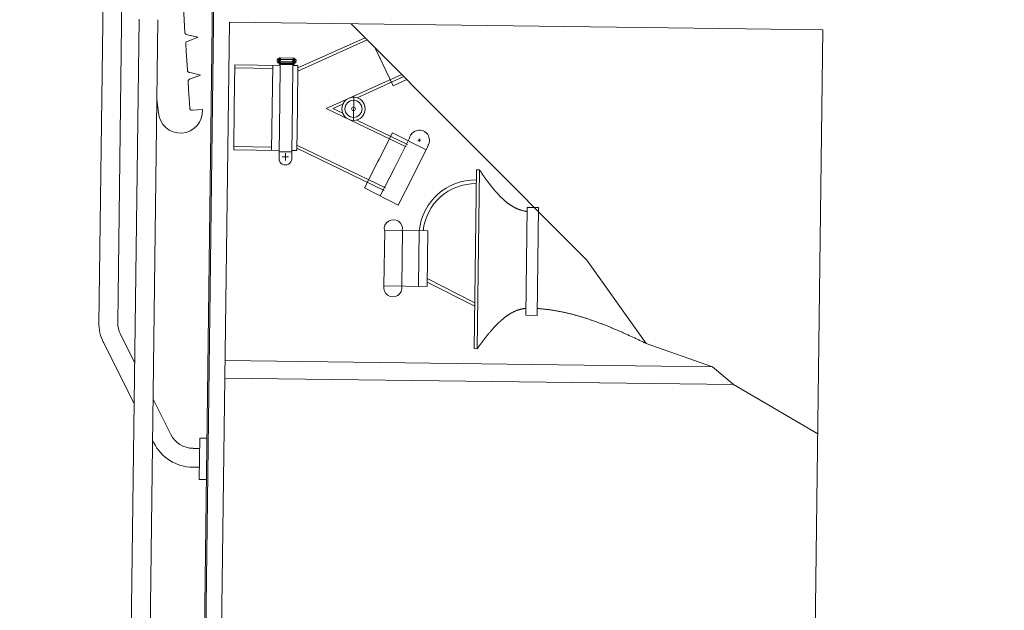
# Model space of a CAD drawing. Header units: metres. Extents: x -52 to 321, y -8 to 26.
# Tile 63 of 256: x -26.402 to -24.843, y 1.169 to 2.105. Entities that reach past the tile are written whole.
import ezdxf

# ---------------------------------------------------------------- set-up
doc = ezdxf.new("R2010")
doc.units = ezdxf.units.M
doc.header["$MEASUREMENT"] = 0
doc.layers.add('94 Genehmigungsplanung Bemaßung', color=7, linetype='Continuous')
doc.styles.add('ERSTELLTER_STIL_2', font='arial.ttf')
doc.dimstyles.new('ERSTELLTER_STIL__3', dxfattribs={"dimtxt": 0.25, "dimasz": 0.19, "dimexe": 0.18, "dimexo": 0.1, "dimgap": 0, "dimtad": 1, "dimzin": 0, "dimdsep": 46, "dimtxsty": 'ERSTELLTER_STIL_2', "dimblk": 'ARROWHEAD_6', "dimblk1": 'ARROWHEAD_6', "dimblk2": 'ARROWHEAD_6', "dimcen": 0.09, "dimclrd": 7, "dimclre": 7, "dimclrt": 7, "dimazin": 0, "dimtfac": 1, "dimtdec": 4, "dimtmove": 0, "dimatfit": 3, "dimfxl": 1, "dimtolj": 1, "dimtzin": 0, "dimarcsym": 0})

# ---------------------------------------------------------------- blocks, each defined once
blk = doc.blocks.new('*D30', base_point=(-33357.279, 0))
at = {"layer": '94 Genehmigungsplanung Bemaßung', "color": 7, "linetype": 'Continuous', "lineweight": 13}
for p, q in [((-24.2901, 2.8646), (-24.2901, 3.0146)), ((-24.1901, 2.7646), (-24.3901, 2.9646)), ((-24.1026, 2.8646), (-24.4776, 2.8646)), ((-24.2901, -0.0354), (-24.2901, 2.8646)), ((-24.3901, 0.0646), (-24.1901, -0.1354)), ((-24.1026, -0.0354), (-24.4776, -0.0354)), ((-24.2901, -0.1854), (-24.2901, -0.0354))]:
    blk.add_line(p, q, dxfattribs=at)
at = {"layer": '94 Genehmigungsplanung Bemaßung', "color": 7, "lineweight": 13, "insert": (-24.3401, 1.081), "char_height": 0.25, "attachment_point": 7, "rotation": 90, "style": 'ERSTELLTER_STIL_2'}
blk.add_mtext('\\A1;{\\pql;\\fArial|b0|i0|c0|p0;\\W1.000000;2,90}', dxfattribs=at)
blk = doc.blocks.new('ARROWHEAD_6')
at = {"color": 0, "linetype": 'Continuous', "lineweight": 0}
for p, q in [((-0.5, -0.5), (0.5, 0.5)), ((0, 0), (-1, 0))]:
    blk.add_line(p, q, dxfattribs=at)

msp = doc.modelspace()

# ---------------------------------------------------------------- linework, layer by layer
at = {"color": 7, "linetype": 'Continuous', "lineweight": 13}
for p, q in [((-26.2362, 2.4126), (-26.2464, 1.625)), ((-26.2685, 2.2302), (-26.2763, 1.6228)), ((-26.0955, 2.19), (-26.1137, 0.7691)), ((-26.0935, 2.19), (-26.1117, 0.7691)), ((-26.2127, 2.1055), (-26.2287, 0.8565)), ((-26.1828, 2.1048), (-26.1988, 0.8565)), ((-26.0697, 2.1009), (-26.0868, 0.7687)), ((-25.13, 2.0889), (-26.0697, 2.1009)), ((-25.5037, 1.7241), (-25.8768, 2.0985)), ((-25.13, 2.0889), (-25.1471, 0.7567)), ((-25.9612, 2.0283), (-25.8547, 2.0763)), ((-25.9613, 2.0234), (-25.8513, 2.0729)), ((-25.8303, 2.0421), (-25.8392, 2.0607)), ((-25.9909, 2.0431), (-25.9917, 2.0431)), ((-25.9909, 2.0443), (-25.991, 2.0353)), ((-25.9899, 2.0443), (-25.9909, 2.0443)), ((-25.99, 2.0353), (-25.9899, 2.0443)), ((-25.9899, 2.0431), (-25.9889, 2.0431)), ((-25.989, 2.0367), (-25.9889, 2.0443)), ((-25.989, 2.038), (-25.9889, 2.042)), ((-25.9689, 2.044), (-25.9889, 2.0443)), ((-25.9889, 2.0443), (-25.9889, 2.042)), ((-25.969, 2.0417), (-25.9889, 2.042)), ((-25.9689, 2.044), (-25.969, 2.0417)), ((-25.969, 2.0364), (-25.9689, 2.044)), ((-25.9679, 2.0428), (-25.9689, 2.0428)), ((-25.968, 2.035), (-25.9679, 2.044)), ((-25.9679, 2.044), (-25.9669, 2.044)), ((-25.9669, 2.044), (-25.967, 2.035)), ((-25.9669, 2.0428), (-25.9662, 2.0428)), ((-25.8324, 2.0466), (-25.8106, 1.9999)), ((-26.0619, 1.9661), (-26.061, 2.0335)), ((-26.0611, 2.0285), (-26.0012, 2.0277)), ((-26.061, 2.0335), (-25.989, 2.0325)), ((-26.0029, 1.8979), (-26.0011, 2.0327)), ((-25.9938, 2.0384), (-25.9938, 2.0411)), ((-25.992, 2.0384), (-25.992, 2.0412)), ((-25.991, 2.0363), (-25.9918, 2.0363)), ((-25.9909, 2.0415), (-25.9917, 2.0415)), ((-25.991, 2.0381), (-25.9917, 2.0381)), ((-25.991, 2.0346), (-25.991, 2.0353)), ((-25.99, 2.0346), (-25.991, 2.0346)), ((-25.99, 2.0415), (-25.9889, 2.0414)), ((-25.99, 2.0384), (-25.989, 2.0384)), ((-25.968, 2.0378), (-25.99, 2.0381)), ((-25.968, 2.036), (-25.99, 2.0363)), ((-25.99, 2.0353), (-25.99, 2.0346)), ((-25.9898, 1.9762), (-25.989, 2.034)), ((-25.9683, 2.0337), (-25.9898, 2.034)), ((-25.9683, 2.0347), (-25.9897, 2.035)), ((-25.9691, 2.0337), (-25.9698, 1.976)), ((-25.9691, 2.0323), (-25.9612, 2.0322)), ((-25.969, 2.0378), (-25.969, 2.0417)), ((-25.9679, 2.0412), (-25.969, 2.0412)), ((-25.968, 2.0381), (-25.969, 2.0382)), ((-25.968, 2.035), (-25.968, 2.0343)), ((-25.968, 2.0343), (-25.967, 2.0343)), ((-25.967, 2.0412), (-25.9662, 2.0412)), ((-25.967, 2.0378), (-25.9662, 2.0378)), ((-25.967, 2.036), (-25.9662, 2.036)), ((-25.967, 2.0343), (-25.967, 2.035)), ((-25.9659, 2.038), (-25.9659, 2.0409)), ((-25.9642, 2.038), (-25.9641, 2.0407)), ((-25.962, 1.9648), (-25.9612, 2.0322)), ((-25.9163, 1.9642), (-25.7967, 2.0181)), ((-25.8676, 1.9812), (-25.7933, 2.0147)), ((-25.8106, 1.9999), (-25.7888, 2.0102)), ((-25.8733, 1.9449), (-25.8728, 1.9833)), ((-26.0619, 1.9661), (-26.0628, 1.8987)), ((-25.9908, 1.8936), (-25.9898, 1.9762)), ((-25.9698, 1.976), (-25.9708, 1.8933)), ((-25.962, 1.9648), (-25.9629, 1.8974)), ((-25.9163, 1.9642), (-25.7898, 1.9032)), ((-25.9056, 1.9641), (-25.8899, 1.9712)), ((-25.9056, 1.9641), (-25.89, 1.9566)), ((-25.868, 1.9459), (-25.7878, 1.9073)), ((-25.8346, 1.8796), (-25.8116, 1.9258)), ((-25.8116, 1.9258), (-25.7581, 1.8988)), ((-25.81, 1.8663), (-25.7846, 1.9173)), ((-26.0627, 1.9037), (-26.0028, 1.9029)), ((-25.9628, 1.9062), (-25.8223, 1.8385)), ((-25.7807, 1.8533), (-25.7547, 1.9056)), ((-25.7714, 1.9138), (-25.7664, 1.9138)), ((-25.7689, 1.9163), (-25.769, 1.9113)), ((-26.0628, 1.8987), (-25.9908, 1.8977)), ((-25.9908, 1.8936), (-25.9909, 1.8848)), ((-25.9708, 1.8954), (-25.9908, 1.8957)), ((-25.9859, 1.8876), (-25.9761, 1.8874)), ((-25.981, 1.8815), (-25.9808, 1.8935)), ((-25.9708, 1.8933), (-25.971, 1.8846)), ((-25.9708, 1.8975), (-25.9629, 1.8974)), ((-25.9629, 1.9012), (-25.8244, 1.8345)), ((-25.8323, 1.8842), (-25.8557, 1.8382)), ((-25.8077, 1.8708), (-25.8307, 1.8256)), ((-25.8094, 1.8674), (-25.8307, 1.8256)), ((-25.7791, 1.8566), (-25.8022, 1.8112)), ((-25.682, 1.5838), (-25.6783, 1.8668)), ((-25.6738, 1.8668), (-25.6783, 1.8668)), ((-25.6775, 1.5837), (-25.6738, 1.8668)), ((-25.8557, 1.8382), (-25.8022, 1.8112)), ((-25.5981, 1.8074), (-25.6003, 1.6367)), ((-25.5802, 1.8072), (-25.5981, 1.8074)), ((-25.5823, 1.6364), (-25.5802, 1.8072)), ((-25.8238, 1.7711), (-25.8249, 1.6832)), ((-25.7554, 1.7702), (-25.8238, 1.7711)), ((-25.7954, 1.7707), (-25.7965, 1.6828)), ((-25.7691, 1.7704), (-25.7702, 1.6825)), ((-25.7554, 1.7702), (-25.7565, 1.6823)), ((-25.5037, 1.7241), (-25.4097, 1.5918)), ((-25.7564, 1.689), (-25.6811, 1.6508)), ((-25.7563, 1.6947), (-25.681, 1.6564)), ((-25.7565, 1.6823), (-25.8249, 1.6832)), ((-25.6003, 1.6367), (-25.5823, 1.6364)), ((-26.2421, 1.6066), (-26.2197, 1.5618)), ((-26.27, 1.5955), (-26.2205, 1.4968)), ((-25.4097, 1.5918), (-25.305, 1.5551)), ((-25.6775, 1.5837), (-25.682, 1.5838)), ((-25.305, 1.5551), (-26.0765, 1.565)), ((-25.305, 1.5551), (-25.2716, 1.5267)), ((-25.2716, 1.5267), (-26.0769, 1.5371)), ((-25.2716, 1.5267), (-25.1383, 1.4486)), ((-26.1905, 1.5037), (-26.1624, 1.4478)), ((-26.1913, 1.4387), (-26.188, 1.4321)), ((-26.1174, 1.3767), (-26.1166, 1.4421)), ((-26.1166, 1.4421), (-26.1051, 1.442)), ((-26.1168, 1.4257), (-26.1272, 1.4258)), ((-26.1172, 1.3958), (-26.1302, 1.3959)), ((-26.1059, 1.3765), (-26.1174, 1.3767))]:
    msp.add_line(p, q, dxfattribs=at)
msp.add_lwpolyline([(-26.1844, 1.9789), (-26.182, 1.9579, 1), (-26.1122, 1.9623), (-26.1281, 1.9613, -0.414214), (-26.1324, 1.965), (-26.1343, 1.9949), (-26.135, 2.0069, -0.414214), (-26.1313, 2.0111), (-26.1156, 2.0171), (-26.1319, 2.0211, -0.414214), (-26.1361, 2.0248), (-26.138, 2.0547), (-26.1388, 2.0667, -0.414214), (-26.1351, 2.0709), (-26.1194, 2.0769), (-26.1357, 2.0809, -0.414214), (-26.1399, 2.0846), (-26.1418, 2.1145), (-26.1426, 2.1265, -0.414214), (-26.1388, 2.1307), (-26.1232, 2.1367), (-26.1395, 2.1407, -0.414214), (-26.1437, 2.1444)], format="xyb", dxfattribs=at)
at = {"color": 7, "linetype": 'Continuous', "lineweight": 13, "flags": 128}
for points in [[(-25.6738, 1.8668), (-25.6733, 1.8661), (-25.6728, 1.8653), (-25.6723, 1.8646), (-25.6718, 1.8639), (-25.6713, 1.8632), (-25.6707, 1.8624), (-25.6702, 1.8617), (-25.6697, 1.861), (-25.6692, 1.8603), (-25.6687, 1.8595), (-25.6682, 1.8588), (-25.6677, 1.8581), (-25.6671, 1.8574), (-25.6666, 1.8567), (-25.6661, 1.8559), (-25.6656, 1.8552), (-25.6651, 1.8545), (-25.6646, 1.8538), (-25.6641, 1.8531), (-25.6635, 1.8524), (-25.663, 1.8517), (-25.6625, 1.851), (-25.662, 1.8503), (-25.6615, 1.8495), (-25.6609, 1.8488), (-25.6604, 1.8481), (-25.6599, 1.8474), (-25.6594, 1.8467), (-25.6588, 1.8461), (-25.6583, 1.8454), (-25.6578, 1.8447), (-25.6573, 1.844), (-25.6567, 1.8433), (-25.6562, 1.8426), (-25.6557, 1.8419), (-25.6551, 1.8413), (-25.6546, 1.8406), (-25.6541, 1.8399), (-25.6535, 1.8392), (-25.653, 1.8386), (-25.6525, 1.8379), (-25.6519, 1.8373), (-25.6514, 1.8366), (-25.6509, 1.836), (-25.6503, 1.8353), (-25.6498, 1.8347), (-25.6492, 1.834), (-25.6487, 1.8334), (-25.6481, 1.8327), (-25.6476, 1.8321), (-25.647, 1.8315), (-25.6465, 1.8309), (-25.6459, 1.8302), (-25.6454, 1.8296), (-25.6448, 1.829), (-25.6443, 1.8284), (-25.6437, 1.8278), (-25.6432, 1.8272), (-25.6426, 1.8266), (-25.642, 1.826), (-25.6415, 1.8254), (-25.6409, 1.8249), (-25.6403, 1.8243), (-25.6398, 1.8237), (-25.6392, 1.8232), (-25.6386, 1.8226), (-25.638, 1.822), (-25.6375, 1.8215), (-25.6369, 1.821), (-25.6363, 1.8204), (-25.6357, 1.8199), (-25.6351, 1.8194), (-25.6345, 1.8188), (-25.634, 1.8183), (-25.6334, 1.8178), (-25.6328, 1.8173), (-25.6322, 1.8168), (-25.6316, 1.8163), (-25.631, 1.8158), (-25.6304, 1.8153), (-25.6298, 1.8149), (-25.6292, 1.8144), (-25.6286, 1.8139), (-25.6279, 1.8135), (-25.6273, 1.813), (-25.6267, 1.8126), (-25.6261, 1.8121), (-25.6255, 1.8117), (-25.6248, 1.8113), (-25.6242, 1.8109), (-25.6236, 1.8105), (-25.623, 1.8101), (-25.6223, 1.8097), (-25.6217, 1.8093), (-25.621, 1.8089), (-25.6204, 1.8085), (-25.6197, 1.8082), (-25.6191, 1.8078), (-25.6184, 1.8075), (-25.6178, 1.8071), (-25.6171, 1.8068), (-25.6165, 1.8065), (-25.6158, 1.8061), (-25.6151, 1.8058), (-25.6145, 1.8055), (-25.6138, 1.8052), (-25.6131, 1.8049), (-25.6125, 1.8047), (-25.6118, 1.8044), (-25.6111, 1.8041), (-25.6104, 1.8039), (-25.6097, 1.8036), (-25.609, 1.8034), (-25.6083, 1.8032), (-25.6076, 1.803), (-25.6069, 1.8027), (-25.6062, 1.8025), (-25.6055, 1.8024), (-25.6048, 1.8022), (-25.6041, 1.802), (-25.6033, 1.8018), (-25.6026, 1.8017), (-25.6019, 1.8015), (-25.6012, 1.8014), (-25.6004, 1.8013), (-25.5997, 1.8012), (-25.599, 1.8011), (-25.5982, 1.801)], [(-25.5802, 1.8007), (-25.5802, 1.8007), (-25.5802, 1.8007), (-25.5802, 1.8007), (-25.5802, 1.8007), (-25.5802, 1.8007), (-25.5802, 1.8007), (-25.5802, 1.8007), (-25.5802, 1.8007), (-25.5801, 1.8007), (-25.5801, 1.8007), (-25.5801, 1.8007), (-25.5801, 1.8008)], [(-25.6775, 1.5837), (-25.6769, 1.5844), (-25.6764, 1.5851), (-25.6759, 1.5858), (-25.6753, 1.5865), (-25.6748, 1.5873), (-25.6743, 1.588), (-25.6737, 1.5887), (-25.6732, 1.5894), (-25.6727, 1.5901), (-25.6721, 1.5908), (-25.6716, 1.5915), (-25.6711, 1.5922), (-25.6705, 1.5929), (-25.67, 1.5936), (-25.6695, 1.5943), (-25.6689, 1.595), (-25.6684, 1.5957), (-25.6679, 1.5964), (-25.6673, 1.5971), (-25.6668, 1.5978), (-25.6663, 1.5985), (-25.6657, 1.5992), (-25.6652, 1.5999), (-25.6647, 1.6006), (-25.6641, 1.6013), (-25.6636, 1.602), (-25.663, 1.6027), (-25.6625, 1.6034), (-25.6619, 1.604), (-25.6614, 1.6047), (-25.6609, 1.6054), (-25.6603, 1.6061), (-25.6598, 1.6067), (-25.6592, 1.6074), (-25.6587, 1.6081), (-25.6581, 1.6087), (-25.6576, 1.6094), (-25.657, 1.6101), (-25.6565, 1.6107), (-25.6559, 1.6114), (-25.6554, 1.612), (-25.6548, 1.6127), (-25.6543, 1.6133), (-25.6537, 1.6139), (-25.6532, 1.6146), (-25.6526, 1.6152), (-25.652, 1.6158), (-25.6515, 1.6165), (-25.6509, 1.6171), (-25.6504, 1.6177), (-25.6498, 1.6183), (-25.6492, 1.6189), (-25.6487, 1.6195), (-25.6481, 1.6201), (-25.6475, 1.6207), (-25.6469, 1.6213), (-25.6464, 1.6219), (-25.6458, 1.6225), (-25.6452, 1.6231), (-25.6446, 1.6236), (-25.6441, 1.6242), (-25.6435, 1.6248), (-25.6429, 1.6253), (-25.6423, 1.6259), (-25.6417, 1.6264), (-25.6411, 1.627), (-25.6405, 1.6275), (-25.64, 1.628), (-25.6394, 1.6286), (-25.6388, 1.6291), (-25.6382, 1.6296), (-25.6376, 1.6301), (-25.637, 1.6306), (-25.6364, 1.6311), (-25.6358, 1.6316), (-25.6351, 1.6321), (-25.6345, 1.6326), (-25.6339, 1.6331), (-25.6333, 1.6336), (-25.6327, 1.634), (-25.6321, 1.6345), (-25.6315, 1.6349), (-25.6308, 1.6354), (-25.6302, 1.6358), (-25.6296, 1.6362), (-25.629, 1.6367), (-25.6283, 1.6371), (-25.6277, 1.6375), (-25.6271, 1.6379), (-25.6264, 1.6383), (-25.6258, 1.6387), (-25.6251, 1.6391), (-25.6245, 1.6395), (-25.6239, 1.6398), (-25.6232, 1.6402), (-25.6226, 1.6406), (-25.6219, 1.6409), (-25.6212, 1.6412), (-25.6206, 1.6416), (-25.6199, 1.6419), (-25.6192, 1.6422), (-25.6186, 1.6425), (-25.6179, 1.6428), (-25.6172, 1.6431), (-25.6166, 1.6434), (-25.6159, 1.6437), (-25.6152, 1.644), (-25.6145, 1.6442), (-25.6138, 1.6445), (-25.6131, 1.6447), (-25.6124, 1.645), (-25.6117, 1.6452), (-25.611, 1.6454), (-25.6103, 1.6456), (-25.6096, 1.6458), (-25.6089, 1.646), (-25.6082, 1.6462), (-25.6075, 1.6464), (-25.6068, 1.6465), (-25.6061, 1.6467), (-25.6053, 1.6468), (-25.6046, 1.647), (-25.6039, 1.6471), (-25.6031, 1.6472), (-25.6024, 1.6473), (-25.6017, 1.6474), (-25.6009, 1.6475), (-25.6002, 1.6476)], [(-25.5822, 1.6473), (-25.5808, 1.6472), (-25.5794, 1.6471), (-25.578, 1.647), (-25.5766, 1.6469), (-25.5752, 1.6468), (-25.5738, 1.6466), (-25.5724, 1.6465), (-25.5709, 1.6463), (-25.5695, 1.6462), (-25.5681, 1.646), (-25.5667, 1.6458), (-25.5654, 1.6457), (-25.564, 1.6455), (-25.5626, 1.6453), (-25.5612, 1.6451), (-25.5598, 1.6449), (-25.5584, 1.6447), (-25.557, 1.6445), (-25.5556, 1.6442), (-25.5542, 1.644), (-25.5528, 1.6438), (-25.5515, 1.6435), (-25.5501, 1.6433), (-25.5487, 1.643), (-25.5473, 1.6428), (-25.5459, 1.6425), (-25.5446, 1.6422), (-25.5432, 1.6419), (-25.5418, 1.6417), (-25.5404, 1.6414), (-25.5391, 1.6411), (-25.5377, 1.6408), (-25.5363, 1.6404), (-25.5349, 1.6401), (-25.5336, 1.6398), (-25.5322, 1.6395), (-25.5308, 1.6392), (-25.5295, 1.6388), (-25.5281, 1.6385), (-25.5267, 1.6381), (-25.5254, 1.6378), (-25.524, 1.6374), (-25.5227, 1.637), (-25.5213, 1.6367), (-25.5199, 1.6363), (-25.5186, 1.6359), (-25.5172, 1.6355), (-25.5159, 1.6351), (-25.5145, 1.6347), (-25.5132, 1.6343), (-25.5118, 1.6339), (-25.5104, 1.6335), (-25.5091, 1.6331), (-25.5077, 1.6327), (-25.5064, 1.6322), (-25.505, 1.6318), (-25.5037, 1.6314), (-25.5024, 1.6309), (-25.501, 1.6305), (-25.4997, 1.63), (-25.4983, 1.6296), (-25.497, 1.6291), (-25.4956, 1.6287), (-25.4943, 1.6282), (-25.493, 1.6277), (-25.4916, 1.6273), (-25.4903, 1.6268), (-25.4889, 1.6263), (-25.4876, 1.6258), (-25.4863, 1.6253), (-25.4849, 1.6248), (-25.4836, 1.6243), (-25.4823, 1.6238), (-25.4809, 1.6233), (-25.4796, 1.6228), (-25.4783, 1.6223), (-25.4769, 1.6218), (-25.4756, 1.6213), (-25.4743, 1.6207), (-25.4729, 1.6202), (-25.4716, 1.6197), (-25.4703, 1.6191), (-25.4689, 1.6186), (-25.4676, 1.6181), (-25.4663, 1.6175), (-25.465, 1.617), (-25.4636, 1.6164), (-25.4623, 1.6159), (-25.461, 1.6153), (-25.4597, 1.6148), (-25.4583, 1.6142), (-25.457, 1.6136), (-25.4557, 1.6131), (-25.4544, 1.6125), (-25.453, 1.6119), (-25.4517, 1.6113), (-25.4504, 1.6108), (-25.4491, 1.6102), (-25.4478, 1.6096), (-25.4464, 1.609), (-25.4451, 1.6084), (-25.4438, 1.6078), (-25.4425, 1.6072), (-25.4412, 1.6066), (-25.4399, 1.606), (-25.4385, 1.6054), (-25.4372, 1.6048), (-25.4359, 1.6042), (-25.4346, 1.6036), (-25.4333, 1.603), (-25.432, 1.6024), (-25.4307, 1.6018), (-25.4293, 1.6012), (-25.428, 1.6006), (-25.4267, 1.6), (-25.4254, 1.5993), (-25.4241, 1.5987), (-25.4228, 1.5981), (-25.4215, 1.5975), (-25.4202, 1.5969), (-25.4188, 1.5962), (-25.4175, 1.5956), (-25.4162, 1.595), (-25.4149, 1.5943), (-25.4136, 1.5937), (-25.4123, 1.5931), (-25.411, 1.5925), (-25.4097, 1.5918)]]:
    msp.add_lwpolyline(points, dxfattribs=at)
at = {"color": 7, "linetype": 'Continuous', "lineweight": 13}
for radius in [0.0184, 0.0136, 0.003, 0.003]:
    msp.add_circle((-25.8731, 1.9636), radius, dxfattribs=at)
for centre, radius, start, end in [((-25.9917, 2.0411), 0.00205, 89.2645, 179.2645), ((-25.9662, 2.0407), 0.00205, 359.2645, 89.2645), ((-25.9917, 2.0384), 0.00205, 179.2645, 269.2645), ((-25.9917, 2.0412), 0.0003, 89.2645, 179.2645), ((-25.9917, 2.0384), 0.0003, 179.2645, 269.2645), ((-25.9898, 2.0352), 0.00125, 213.3903, 269.2645), ((-25.9897, 2.0353), 0.0003, 179.2645, 269.2645), ((-25.9683, 2.035), 0.0003, 269.2645, 359.2645), ((-25.9683, 2.035), 0.00125, 269.2645, 325.1386), ((-25.9662, 2.0409), 0.0003, 359.2645, 89.2645), ((-25.9662, 2.0381), 0.00205, 269.2645, 359.2645), ((-25.9662, 2.0381), 0.0003, 269.2645, 359.2645), ((-25.7689, 1.9138), 0.016, 327.7383, 167.3102), ((-25.7689, 1.9138), 0.016, 300.3332, 301.1201), ((-25.9809, 1.8847), 0.00999, 179.2645, 359.2645), ((-25.6797, 1.7612), 0.0899, 89.2645, 174.1634), ((-25.6797, 1.7612), 0.0839, 89.2645, 173.7995), ((-25.8101, 1.7736), 0.0144, 348.6398, 190.4324), ((-25.8109, 1.6802), 0.0144, 168.0965, 10.4324), ((-26.2064, 1.6245), 0.0699, 179.2645, 206.6559), ((-26.2064, 1.6245), 0.0399, 179.2645, 206.6559), ((-26.1267, 1.4658), 0.0699, 206.6559, 269.2645), ((-26.1267, 1.4658), 0.0399, 206.6559, 269.2645)]:
    msp.add_arc(centre, radius, start, end, dxfattribs=at)

# ---------------------------------------------------------------- dimensions: what is measured, and where the dimension line sits
at = {"layer": '94 Genehmigungsplanung Bemaßung', "color": 7, "linetype": 'Continuous', "lineweight": 13}
dim = msp.add_linear_dim(base=(-24.2901, 2.8646), p1=(-27.0502, -0.0354), p2=(-23.7292, 2.8646), angle=90, dimstyle='ERSTELLTER_STIL__3', dxfattribs=at)
dim.commit()
dim.dimension.update_dxf_attribs({"geometry": '*D30', "text_midpoint": (-24.4651, 1.4046), "dimtype": 160, "text_rotation": 90})

doc.saveas('drawing.dxf')
